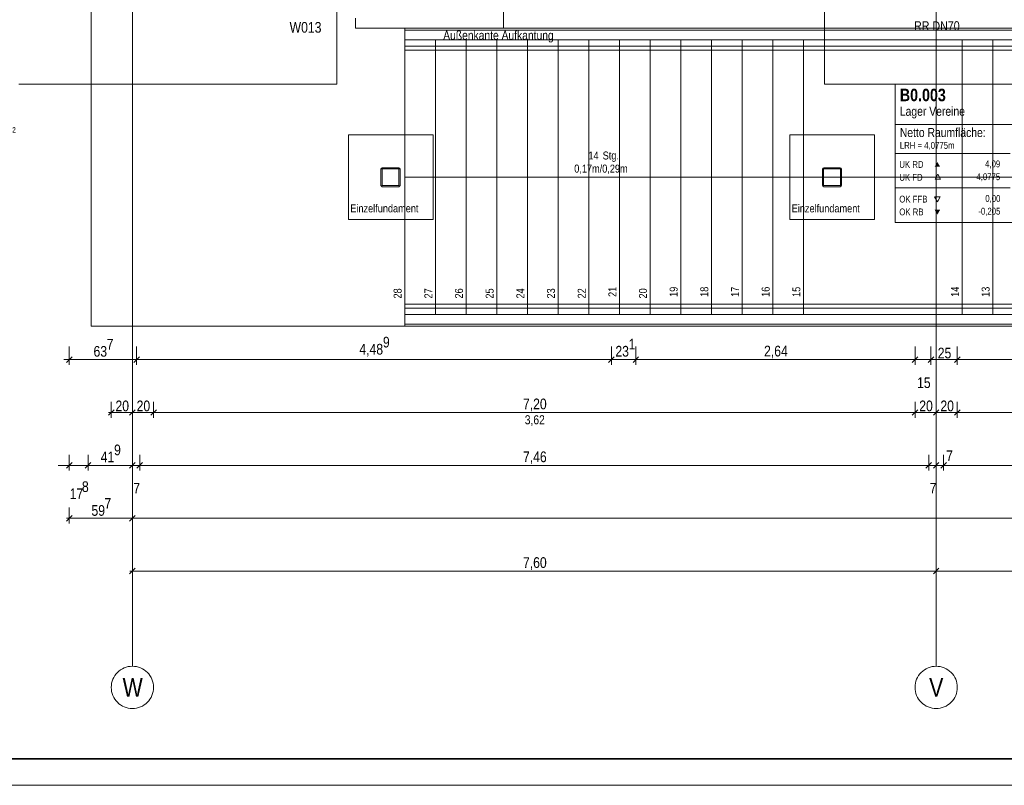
# Model space of a CAD drawing. Extents: x -500 to 300, y 62 to 1162.
# Tile 2 of 90: x -324 to -137, y 62 to 207. Entities that reach past the tile are written whole.
import ezdxf
from ezdxf.lldxf.tags import DXFTag

# ---------------------------------------------------------------- set-up
doc = ezdxf.new("R2010")
doc.units = 0
doc.layers.get('0').update_dxf_attribs({"lineweight": 13})
for name, color, linetype, lineweight, true_color in [('30 -33 Aussenwände- 7 Fassade_ Elemente', 7, 'Continuous', 9, 0x00aacc), ('30 -35 Decken- 2.2 Treppen Außen', 7, 'Continuous', 9, 0x009999), ('70 -72 Beschriftung- 1 Beschriftung allgemein', 7, 'Continuous', 9, 0xff6633), ('70 -72 Beschriftung- 2 Beschriftung Bauteile', 7, 'Continuous', 9, 0x9999ff), ('70 -75 Raumstempel- 1 Raumstempel', 7, 'Continuous', 25, 0xff6600), ('70 -75 Raumstempel-2 Verweislinie', 7, 'Continuous', 9, 0xff6600), ('70 -76 Bemaßung- 2 Allgemein', 9, 'Continuous', 5, 0x808080)]:
    doc.layers.add(name, color=color, linetype=linetype, lineweight=lineweight, true_color=true_color)
for name, color, linetype, lineweight in [('70 -71 Achsen- 1 Gebäudeachsen', 7, 'STRICHPUNKT2-A06G93K98I', 18), ('70 -75 Raumstempel- 3 Wandstempel', 7, 'Continuous', 50), ('iwb_Plankopf Rahmen', 7, 'Continuous', 35), ('Keine-1', 7, 'Continuous', 15)]:
    doc.layers.add(name, color=color, linetype=linetype, lineweight=lineweight)
doc.styles.get("Standard").update_dxf_attribs({"font": 'ARIALN.TTF'})
tags = doc.linetypes.add('fein_strichliert-A06G93KA8I', pattern=[4, 1, -2, 1]).pattern_tags.tags
tags[8:9] = [DXFTag(74, 4), DXFTag(75, 0), DXFTag(340, '0'), DXFTag(46, 0.0), DXFTag(50, 0.0), DXFTag(44, 0.0), DXFTag(45, 0.0)]
tags[6:7] = [DXFTag(74, 4), DXFTag(75, 0), DXFTag(340, '0'), DXFTag(46, 0.0), DXFTag(50, 0.0), DXFTag(44, 0.0), DXFTag(45, 0.0)]
tags[4:5] = [DXFTag(74, 4), DXFTag(75, 0), DXFTag(340, '0'), DXFTag(46, 0.0), DXFTag(50, 0.0), DXFTag(44, 0.0), DXFTag(45, 0.0)]
tags = doc.linetypes.add('STRICHPUNKT2-A06G93K98I', pattern=[12.7, 6.35, -3.175, 0, -3.175]).pattern_tags.tags
tags[10:11] = [DXFTag(74, 4), DXFTag(75, 0), DXFTag(340, '0'), DXFTag(46, 0.0), DXFTag(50, 0.0), DXFTag(44, 0.0), DXFTag(45, 0.0)]
tags[8:9] = [DXFTag(74, 4), DXFTag(75, 0), DXFTag(340, '0'), DXFTag(46, 0.0), DXFTag(50, 0.0), DXFTag(44, 0.0), DXFTag(45, 0.0)]
tags[6:7] = [DXFTag(74, 4), DXFTag(75, 0), DXFTag(340, '0'), DXFTag(46, 0.0), DXFTag(50, 0.0), DXFTag(44, 0.0), DXFTag(45, 0.0)]
tags[4:5] = [DXFTag(74, 4), DXFTag(75, 0), DXFTag(340, '0'), DXFTag(46, 0.0), DXFTag(50, 0.0), DXFTag(44, 0.0), DXFTag(45, 0.0)]

# ---------------------------------------------------------------- blocks, each defined once
blk = doc.blocks.new('Referenz-A06G93KB8I')
at = {"layer": '30 -33 Aussenwände- 7 Fassade_ Elemente', "color": 0, "linetype": 'fein_strichliert-A06G93KA8I', "lineweight": -2, "ltscale": 0.13}
for p, q in [((-310.1, 149.25), (-310.1, 211.65)), ((-260.1, 205.65), (-260.1, 207.51)), ((-250.66, 205.65), (-260.1, 205.65)), ((-250.1, 149.25), (-310.1, 149.25))]:
    blk.add_line(p, q, dxfattribs=at)
at = {"layer": '30 -35 Decken- 2.2 Treppen Außen', "color": 0, "linetype": 'fein_strichliert-A06G93KA8I', "lineweight": -2, "ltscale": 0.13}
for p, q in [((-250.8, 205.65), (-250.8, 203.45)), ((-95.9, 205.65), (-250.8, 205.65)), ((-250.8, 205.65), (-250.8, 149.25)), ((-250.8, 205.25), (-250.8, 203.45)), ((-95.99, 205.25), (-250.8, 205.25)), ((-250.8, 203.45), (-96.37, 203.45)), ((-245, 203.45), (-250.8, 203.45)), ((-239.2, 203.45), (-245, 203.45)), ((-245, 203.45), (-245, 151.45)), ((-233.4, 203.45), (-239.2, 203.45)), ((-239.2, 203.45), (-239.2, 151.45)), ((-233.4, 203.45), (-233.4, 151.45)), ((-227.6, 203.45), (-233.4, 203.45)), ((-221.8, 203.45), (-227.6, 203.45)), ((-227.6, 203.45), (-227.6, 151.45)), ((-216, 203.45), (-221.8, 203.45)), ((-221.8, 203.45), (-221.8, 151.45)), ((-210.2, 203.45), (-216, 203.45)), ((-216, 203.45), (-216, 151.45)), ((-204.4, 203.45), (-210.2, 203.45)), ((-210.2, 203.45), (-210.2, 151.45)), ((-204.4, 203.45), (-204.4, 151.45)), ((-198.6, 203.45), (-204.4, 203.45)), ((-192.8, 203.45), (-198.6, 203.45)), ((-198.6, 203.45), (-198.6, 151.45)), ((-187, 203.45), (-192.8, 203.45)), ((-192.8, 203.45), (-192.8, 151.45)), ((-181.2, 203.45), (-187, 203.45)), ((-187, 203.45), (-187, 151.45)), ((-181.2, 203.45), (-181.2, 151.45)), ((-175.4, 203.45), (-181.2, 203.45)), ((-175.4, 203.45), (-175.4, 151.45)), ((-145.4, 203.45), (-175.4, 203.45)), ((-139.6, 203.45), (-145.4, 203.45)), ((-145.4, 203.45), (-145.4, 151.45)), ((-133.8, 203.45), (-139.6, 203.45)), ((-139.6, 203.45), (-139.6, 151.45)), ((-250.8, 202.25), (-250.8, 201.45)), ((-96.63, 202.25), (-250.8, 202.25)), ((-250.8, 201.45), (-96.8, 201.45)), ((-101.9, 177.45), (-250.8, 177.45)), ((-250.8, 153.45), (-107, 153.45)), ((-250.8, 152.65), (-250.8, 153.45)), ((-107.17, 152.65), (-250.8, 152.65)), ((-245, 151.45), (-250.8, 151.45)), ((-250.8, 149.65), (-250.8, 151.45)), ((-250.8, 151.45), (-250.8, 149.25)), ((-250.8, 151.45), (-107.43, 151.45)), ((-239.2, 151.45), (-245, 151.45)), ((-233.4, 151.45), (-239.2, 151.45)), ((-227.6, 151.45), (-233.4, 151.45)), ((-221.8, 151.45), (-227.6, 151.45)), ((-216, 151.45), (-221.8, 151.45)), ((-210.2, 151.45), (-216, 151.45)), ((-204.4, 151.45), (-210.2, 151.45)), ((-198.6, 151.45), (-204.4, 151.45)), ((-192.8, 151.45), (-198.6, 151.45)), ((-187, 151.45), (-192.8, 151.45)), ((-181.2, 151.45), (-187, 151.45)), ((-175.4, 151.45), (-181.2, 151.45)), ((-145.4, 151.45), (-175.4, 151.45)), ((-139.6, 151.45), (-145.4, 151.45)), ((-133.8, 151.45), (-139.6, 151.45)), ((-107.81, 149.65), (-250.8, 149.65)), ((-250.8, 149.25), (-107.89, 149.25))]:
    blk.add_line(p, q, dxfattribs=at)
at = {"layer": '70 -71 Achsen- 1 Gebäudeachsen', "color": 0, "linetype": 'STRICHPUNKT2-A06G93K98I', "lineweight": -2, "ltscale": 0.13}
for p, q in [((-302.3, 1084.39), (-302.3, 84.95)), ((-150.3, 1084.39), (-150.3, 84.95))]:
    blk.add_line(p, q, dxfattribs=at)
at = {"layer": '70 -71 Achsen- 1 Gebäudeachsen', "color": 0, "linetype": 'Continuous', "lineweight": -2, "ltscale": 0.13}
for p, q in [((-305.13, 83.78), (-304.84, 84.05)), ((-304.84, 84.05), (-304.52, 84.28)), ((-304.52, 84.28), (-304.18, 84.48)), ((-304.18, 84.48), (-303.83, 84.65)), ((-303.83, 84.65), (-303.46, 84.78)), ((-303.46, 84.78), (-303.08, 84.88)), ((-303.08, 84.88), (-302.69, 84.93)), ((-302.69, 84.93), (-302.3, 84.95)), ((-302.3, 84.95), (-301.91, 84.93)), ((-301.91, 84.93), (-301.52, 84.88)), ((-301.52, 84.88), (-301.14, 84.78)), ((-301.14, 84.78), (-300.77, 84.65)), ((-300.77, 84.65), (-300.41, 84.48)), ((-300.41, 84.48), (-300.08, 84.28)), ((-300.08, 84.28), (-299.76, 84.05)), ((-299.76, 84.05), (-299.47, 83.78)), ((-153.13, 83.78), (-152.84, 84.05)), ((-152.84, 84.05), (-152.52, 84.28)), ((-152.52, 84.28), (-152.18, 84.48)), ((-152.18, 84.48), (-151.83, 84.65)), ((-151.83, 84.65), (-151.46, 84.78)), ((-151.46, 84.78), (-151.08, 84.88)), ((-151.08, 84.88), (-150.69, 84.93)), ((-150.69, 84.93), (-150.3, 84.95)), ((-150.3, 84.95), (-149.91, 84.93)), ((-149.91, 84.93), (-149.52, 84.88)), ((-149.52, 84.88), (-149.14, 84.78)), ((-149.14, 84.78), (-148.77, 84.65)), ((-148.77, 84.65), (-148.41, 84.48)), ((-148.41, 84.48), (-148.08, 84.28)), ((-148.08, 84.28), (-147.76, 84.05)), ((-147.76, 84.05), (-147.47, 83.78)), ((-306.22, 81.73), (-306.13, 82.11)), ((-306.13, 82.11), (-305.99, 82.48)), ((-305.99, 82.48), (-305.83, 82.84)), ((-305.83, 82.84), (-305.62, 83.18)), ((-305.62, 83.18), (-305.39, 83.49)), ((-305.39, 83.49), (-305.13, 83.78)), ((-299.47, 83.78), (-299.21, 83.49)), ((-299.21, 83.49), (-298.97, 83.18)), ((-298.97, 83.18), (-298.77, 82.84)), ((-298.77, 82.84), (-298.6, 82.48)), ((-298.6, 82.48), (-298.47, 82.11)), ((-298.47, 82.11), (-298.38, 81.73)), ((-154.22, 81.73), (-154.13, 82.11)), ((-154.13, 82.11), (-153.99, 82.48)), ((-153.99, 82.48), (-153.83, 82.84)), ((-153.83, 82.84), (-153.62, 83.18)), ((-153.62, 83.18), (-153.39, 83.49)), ((-153.39, 83.49), (-153.13, 83.78)), ((-147.47, 83.78), (-147.21, 83.49)), ((-147.21, 83.49), (-146.97, 83.18)), ((-146.97, 83.18), (-146.77, 82.84)), ((-146.77, 82.84), (-146.6, 82.48)), ((-146.6, 82.48), (-146.47, 82.11)), ((-146.47, 82.11), (-146.38, 81.73)), ((-306.3, 80.95), (-306.28, 81.35)), ((-306.28, 80.56), (-306.3, 80.95)), ((-306.28, 81.35), (-306.22, 81.73)), ((-306.22, 80.17), (-306.28, 80.56)), ((-306.13, 79.79), (-306.22, 80.17)), ((-298.38, 80.17), (-298.47, 79.79)), ((-298.38, 81.73), (-298.32, 81.35)), ((-298.32, 80.56), (-298.38, 80.17)), ((-298.32, 81.35), (-298.3, 80.95)), ((-298.3, 80.95), (-298.32, 80.56)), ((-154.3, 80.95), (-154.28, 81.35)), ((-154.28, 80.56), (-154.3, 80.95)), ((-154.28, 81.35), (-154.22, 81.73)), ((-154.22, 80.17), (-154.28, 80.56)), ((-154.13, 79.79), (-154.22, 80.17)), ((-146.38, 80.17), (-146.47, 79.79)), ((-146.38, 81.73), (-146.32, 81.35)), ((-146.32, 80.56), (-146.38, 80.17)), ((-146.32, 81.35), (-146.3, 80.95)), ((-146.3, 80.95), (-146.32, 80.56)), ((-305.99, 79.42), (-306.13, 79.79)), ((-305.83, 79.07), (-305.99, 79.42)), ((-305.62, 78.73), (-305.83, 79.07)), ((-305.39, 78.42), (-305.62, 78.73)), ((-305.13, 78.13), (-305.39, 78.42)), ((-299.21, 78.42), (-299.47, 78.13)), ((-298.97, 78.73), (-299.21, 78.42)), ((-298.77, 79.07), (-298.97, 78.73)), ((-298.6, 79.42), (-298.77, 79.07)), ((-298.47, 79.79), (-298.6, 79.42)), ((-153.99, 79.42), (-154.13, 79.79)), ((-153.83, 79.07), (-153.99, 79.42)), ((-153.62, 78.73), (-153.83, 79.07)), ((-153.39, 78.42), (-153.62, 78.73)), ((-153.13, 78.13), (-153.39, 78.42)), ((-147.21, 78.42), (-147.47, 78.13)), ((-146.97, 78.73), (-147.21, 78.42)), ((-146.77, 79.07), (-146.97, 78.73)), ((-146.6, 79.42), (-146.77, 79.07)), ((-146.47, 79.79), (-146.6, 79.42)), ((-304.84, 77.86), (-305.13, 78.13)), ((-304.52, 77.63), (-304.84, 77.86)), ((-304.18, 77.43), (-304.52, 77.63)), ((-303.83, 77.26), (-304.18, 77.43)), ((-303.46, 77.13), (-303.83, 77.26)), ((-303.08, 77.03), (-303.46, 77.13)), ((-302.69, 76.97), (-303.08, 77.03)), ((-302.3, 76.95), (-302.69, 76.97)), ((-301.91, 76.97), (-302.3, 76.95)), ((-301.52, 77.03), (-301.91, 76.97)), ((-301.14, 77.13), (-301.52, 77.03)), ((-300.77, 77.26), (-301.14, 77.13)), ((-300.41, 77.43), (-300.77, 77.26)), ((-300.08, 77.63), (-300.41, 77.43)), ((-299.76, 77.86), (-300.08, 77.63)), ((-299.47, 78.13), (-299.76, 77.86)), ((-152.84, 77.86), (-153.13, 78.13)), ((-152.52, 77.63), (-152.84, 77.86)), ((-152.18, 77.43), (-152.52, 77.63)), ((-151.83, 77.26), (-152.18, 77.43)), ((-151.46, 77.13), (-151.83, 77.26)), ((-151.08, 77.03), (-151.46, 77.13)), ((-150.69, 76.97), (-151.08, 77.03)), ((-150.3, 76.95), (-150.69, 76.97)), ((-149.91, 76.97), (-150.3, 76.95)), ((-149.52, 77.03), (-149.91, 76.97)), ((-149.14, 77.13), (-149.52, 77.03)), ((-148.77, 77.26), (-149.14, 77.13)), ((-148.41, 77.43), (-148.77, 77.26)), ((-148.08, 77.63), (-148.41, 77.43)), ((-147.76, 77.86), (-148.08, 77.63)), ((-147.47, 78.13), (-147.76, 77.86))]:
    blk.add_line(p, q, dxfattribs=at)
at = {"layer": '70 -72 Beschriftung- 2 Beschriftung Bauteile', "color": 0, "linetype": 'Continuous', "lineweight": -2, "ltscale": 0.13}
blk.add_line((-232.14, 212.86), (-232.14, 205.57), dxfattribs=at)
at = {"layer": '70 -75 Raumstempel- 1 Raumstempel', "color": 0, "lineweight": -2}
for p, q in [((-158.03, 195.03), (-158.03, 168.89)), ((-121.71, 195.03), (-158.03, 195.03)), ((-121.71, 187.44), (-158.03, 187.44)), ((-158.03, 181.96), (-136.31, 181.96)), ((-150, 178), (-150.52, 177.1)), ((-150.52, 177.1), (-149.47, 177.1)), ((-149.47, 177.1), (-150, 178)), ((-158.03, 175.43), (-136.31, 175.43)), ((-150.07, 172.82), (-150.59, 173.73)), ((-150.59, 173.73), (-149.55, 173.73)), ((-149.55, 173.73), (-150.07, 172.82)), ((-121.71, 168.89), (-158.03, 168.89))]:
    blk.add_line(p, q, dxfattribs=at)
for points in [[(-149.55, 179.42), (-150.07, 180.32), (-150.59, 179.42)], [(-149.55, 171.29), (-150.07, 170.38), (-150.59, 171.29)]]:
    blk.add_solid(points, dxfattribs=at)
at = {"layer": '70 -75 Raumstempel-2 Verweislinie', "color": 0, "linetype": 'Continuous', "lineweight": -2, "ltscale": 0.13}
for p, q in [((-263.61, 195.03), (-263.61, 257.21)), ((-171.39, 257.73), (-171.39, 195.03)), ((-323.78, 195.03), (-263.61, 195.03)), ((-171.39, 195.03), (-158.03, 195.03))]:
    blk.add_line(p, q, dxfattribs=at)
at = {"layer": '70 -76 Bemaßung- 2 Allgemein', "color": 0, "linetype": 'Continuous', "lineweight": -2, "ltscale": 0.13}
for p, q in [((-314.24, 145.45), (-314.24, 141.95)), ((-301.5, 145.45), (-301.5, 141.95)), ((-301.5, 145.45), (-301.5, 141.95)), ((-211.72, 145.45), (-211.72, 141.95)), ((-211.72, 145.45), (-211.72, 141.95)), ((-207.1, 145.45), (-207.1, 141.95)), ((-207.1, 145.45), (-207.1, 141.95)), ((-154.3, 145.45), (-154.3, 141.95)), ((-154.3, 145.45), (-154.3, 141.95)), ((-151.3, 145.45), (-151.3, 141.95)), ((-151.3, 145.45), (-151.3, 141.95)), ((-146.3, 145.45), (-146.3, 141.95)), ((-146.3, 145.45), (-146.3, 141.95)), ((-314.77, 142.42), (-313.71, 143.48)), ((-300.97, 143.48), (-302.03, 142.42)), ((-302.03, 142.42), (-300.97, 143.48)), ((-212.25, 142.42), (-211.19, 143.48)), ((-211.19, 143.48), (-212.25, 142.42)), ((-206.57, 143.48), (-207.63, 142.42)), ((-207.63, 142.42), (-206.57, 143.48)), ((-153.77, 143.48), (-154.83, 142.42)), ((-153.77, 143.48), (-154.83, 142.42)), ((-151.83, 142.42), (-150.77, 143.48)), ((-151.83, 142.42), (-150.77, 143.48)), ((-145.77, 143.48), (-146.83, 142.42)), ((-146.83, 142.42), (-145.77, 143.48)), ((-315.24, 142.95), (-313.18, 142.95)), ((-302.56, 142.95), (-313.18, 142.95)), ((-300.5, 142.95), (-302.56, 142.95)), ((-302.5, 142.95), (-300.44, 142.95)), ((-212.78, 142.95), (-300.44, 142.95)), ((-210.72, 142.95), (-212.78, 142.95)), ((-212.72, 142.95), (-210.66, 142.95)), ((-208.16, 142.95), (-210.66, 142.95)), ((-206.1, 142.95), (-208.16, 142.95)), ((-208.1, 142.95), (-206.04, 142.95)), ((-155.36, 142.95), (-206.04, 142.95)), ((-155.36, 142.95), (-156.42, 142.95)), ((-153.3, 142.95), (-155.36, 142.95)), ((-153.3, 142.95), (-155.36, 142.95)), ((-151.3, 142.95), (-154.3, 142.95)), ((-152.3, 142.95), (-150.24, 142.95)), ((-152.3, 142.95), (-150.24, 142.95)), ((-147.36, 142.95), (-150.24, 142.95)), ((-150.24, 142.95), (-149.18, 142.95)), ((-145.3, 142.95), (-147.36, 142.95)), ((-147.3, 142.95), (-145.24, 142.95)), ((-1.86, 142.95), (-145.24, 142.95)), ((-306.3, 134.95), (-306.3, 131.95)), ((-302.3, 134.95), (-302.3, 131.95)), ((-302.3, 134.95), (-302.3, 131.95)), ((-298.3, 134.95), (-298.3, 131.95)), ((-298.3, 134.95), (-298.3, 131.95)), ((-154.3, 134.95), (-154.3, 131.95)), ((-154.3, 134.95), (-154.3, 131.95)), ((-150.3, 134.95), (-150.3, 131.95)), ((-150.3, 134.95), (-150.3, 131.95)), ((-146.3, 134.95), (-146.3, 131.95)), ((-146.3, 134.95), (-146.3, 131.95)), ((-306.83, 132.42), (-305.77, 133.48)), ((-306.8, 132.95), (-305.24, 132.95)), ((-303.36, 132.95), (-305.24, 132.95)), ((-301.8, 132.95), (-303.36, 132.95)), ((-301.77, 133.48), (-302.83, 132.42)), ((-302.83, 132.42), (-301.77, 133.48)), ((-302.8, 132.95), (-301.24, 132.95)), ((-299.36, 132.95), (-301.24, 132.95)), ((-297.8, 132.95), (-299.36, 132.95)), ((-297.77, 133.48), (-298.83, 132.42)), ((-298.83, 132.42), (-297.77, 133.48)), ((-298.8, 132.95), (-297.24, 132.95)), ((-155.36, 132.95), (-297.24, 132.95)), ((-153.8, 132.95), (-155.36, 132.95)), ((-154.83, 132.42), (-153.77, 133.48)), ((-153.77, 133.48), (-154.83, 132.42)), ((-154.8, 132.95), (-153.24, 132.95)), ((-151.36, 132.95), (-153.24, 132.95)), ((-149.8, 132.95), (-151.36, 132.95)), ((-150.83, 132.42), (-149.77, 133.48)), ((-149.77, 133.48), (-150.83, 132.42)), ((-150.8, 132.95), (-149.24, 132.95)), ((-147.36, 132.95), (-149.24, 132.95)), ((-145.8, 132.95), (-147.36, 132.95)), ((-146.83, 132.42), (-145.77, 133.48)), ((-145.77, 133.48), (-146.83, 132.42)), ((-146.8, 132.95), (-145.24, 132.95)), ((-3.36, 132.95), (-145.24, 132.95)), ((-314.24, 124.95), (-314.24, 121.95)), ((-310.68, 124.95), (-310.68, 121.95)), ((-310.68, 124.95), (-310.68, 121.95)), ((-302.3, 124.95), (-302.3, 121.95)), ((-302.3, 124.95), (-302.3, 121.95)), ((-300.9, 124.95), (-300.9, 121.95)), ((-300.9, 124.95), (-300.9, 121.95)), ((-151.7, 124.95), (-151.7, 121.95)), ((-151.7, 124.95), (-151.7, 121.95)), ((-150.3, 124.95), (-150.3, 121.95)), ((-150.3, 124.95), (-150.3, 121.95)), ((-148.9, 124.95), (-148.9, 121.95)), ((-148.9, 124.95), (-148.9, 121.95)), ((-315.3, 122.95), (-316.36, 122.95)), ((-313.74, 122.95), (-315.3, 122.95)), ((-313.71, 123.48), (-314.77, 122.42)), ((-310.68, 122.95), (-314.24, 122.95)), ((-311.21, 122.42), (-310.15, 123.48)), ((-311.21, 122.42), (-310.15, 123.48)), ((-311.18, 122.95), (-309.62, 122.95)), ((-311.18, 122.95), (-309.62, 122.95)), ((-303.36, 122.95), (-309.62, 122.95)), ((-309.62, 122.95), (-308.56, 122.95)), ((-303.36, 122.95), (-304.42, 122.95)), ((-301.8, 122.95), (-303.36, 122.95)), ((-301.8, 122.95), (-303.36, 122.95)), ((-301.77, 123.48), (-302.83, 122.42)), ((-301.77, 123.48), (-302.83, 122.42)), ((-300.9, 122.95), (-302.3, 122.95)), ((-301.43, 122.42), (-300.37, 123.48)), ((-301.43, 122.42), (-300.37, 123.48)), ((-301.4, 122.95), (-299.84, 122.95)), ((-301.4, 122.95), (-299.84, 122.95)), ((-299.84, 122.95), (-298.78, 122.95)), ((-152.76, 122.95), (-299.84, 122.95)), ((-152.76, 122.95), (-153.82, 122.95)), ((-151.2, 122.95), (-152.76, 122.95)), ((-151.2, 122.95), (-152.76, 122.95)), ((-151.36, 122.95), (-152.42, 122.95)), ((-151.17, 123.48), (-152.23, 122.42)), ((-151.17, 123.48), (-152.23, 122.42)), ((-150.3, 122.95), (-151.7, 122.95)), ((-149.8, 122.95), (-151.36, 122.95)), ((-150.83, 122.42), (-149.77, 123.48)), ((-149.77, 123.48), (-150.83, 122.42)), ((-150.8, 122.95), (-149.24, 122.95)), ((-148.9, 122.95), (-150.3, 122.95)), ((-149.43, 122.42), (-148.37, 123.48)), ((-149.43, 122.42), (-148.37, 123.48)), ((-149.4, 122.95), (-147.84, 122.95)), ((-149.4, 122.95), (-147.84, 122.95)), ((-149.24, 122.95), (-148.18, 122.95)), ((-0.76, 122.95), (-147.84, 122.95)), ((-147.84, 122.95), (-146.78, 122.95)), ((-314.24, 114.95), (-314.24, 111.95)), ((-302.3, 114.95), (-302.3, 111.95)), ((-302.3, 114.95), (-302.3, 111.95)), ((-314.77, 112.42), (-313.71, 113.48)), ((-314.74, 112.95), (-313.18, 112.95)), ((-303.36, 112.95), (-313.18, 112.95)), ((-301.8, 112.95), (-303.36, 112.95)), ((-301.77, 113.48), (-302.83, 112.42)), ((-302.83, 112.42), (-301.77, 113.48)), ((-302.8, 112.95), (-301.24, 112.95)), ((76.5, 112.95), (-301.24, 112.95)), ((-302.3, 104.95), (-302.3, 101.95)), ((-150.3, 104.95), (-150.3, 101.95)), ((-150.3, 104.95), (-150.3, 101.95)), ((-302.83, 102.42), (-301.77, 103.48)), ((-302.8, 102.95), (-301.24, 102.95)), ((-151.36, 102.95), (-301.24, 102.95)), ((-149.8, 102.95), (-151.36, 102.95)), ((-149.77, 103.48), (-150.83, 102.42)), ((-150.83, 102.42), (-149.77, 103.48)), ((-150.8, 102.95), (-149.24, 102.95)), ((0.64, 102.95), (-149.24, 102.95))]:
    blk.add_line(p, q, dxfattribs=at)
at = {"layer": 'Keine-1', "color": 0, "linetype": 'fein_strichliert-A06G93KA8I', "lineweight": -2, "ltscale": 0.13}
for p, q in [((-261.45, 185.45), (-245.45, 185.45)), ((-261.45, 169.45), (-261.45, 185.45)), ((-245.45, 185.45), (-245.45, 169.45)), ((-177.98, 185.45), (-161.98, 185.45)), ((-177.98, 169.45), (-177.98, 185.45)), ((-161.98, 185.45), (-161.98, 169.45)), ((-245.45, 169.45), (-261.45, 169.45)), ((-161.98, 169.45), (-177.98, 169.45))]:
    blk.add_line(p, q, dxfattribs=at)
at = {"layer": 'Keine-1', "color": 0, "lineweight": -2}
for p, q in [((-255.29, 179), (-255.29, 175.9)), ((-255.09, 179), (-255.09, 175.9)), ((-251.94, 179.25), (-255.04, 179.25)), ((-251.94, 179.05), (-255.04, 179.05)), ((-251.89, 175.9), (-251.89, 179)), ((-251.69, 175.9), (-251.69, 179)), ((-171.8, 179), (-171.8, 175.9)), ((-171.6, 179), (-171.6, 175.9)), ((-168.45, 179.25), (-171.55, 179.25)), ((-168.45, 179.05), (-171.55, 179.05)), ((-168.4, 175.9), (-168.4, 179)), ((-168.2, 175.9), (-168.2, 179)), ((-255.04, 175.85), (-251.94, 175.85)), ((-255.04, 175.65), (-251.94, 175.65)), ((-171.55, 175.85), (-168.45, 175.85)), ((-171.55, 175.65), (-168.45, 175.65))]:
    blk.add_line(p, q, dxfattribs=at)
for centre, major_axis in [((-255.04, 179), (0, 0.25)), ((-255.04, 179), (0, 0.05)), ((-251.94, 179), (0.25, 0)), ((-251.94, 179), (0.05, 0)), ((-171.55, 179), (0, 0.25)), ((-171.55, 179), (0, 0.05)), ((-168.45, 179), (0.25, 0)), ((-168.45, 179), (0.05, 0)), ((-255.04, 175.9), (-0.25, 0)), ((-255.04, 175.9), (-0.05, 0)), ((-251.94, 175.9), (0, -0.25)), ((-251.94, 175.9), (0, -0.05)), ((-171.55, 175.9), (-0.25, 0)), ((-171.55, 175.9), (-0.05, 0)), ((-168.45, 175.9), (0, -0.25)), ((-168.45, 175.9), (0, -0.05))]:
    blk.add_ellipse(centre, major_axis=major_axis, ratio=1, start_param=0, end_param=1.570796, dxfattribs=at)
at = {"layer": '30 -35 Decken- 2.2 Treppen Außen', "color": 0, "linetype": 'ByBlock', "lineweight": -2, "ltscale": 0.13, "char_height": 1.5103, "attachment_point": 1}
for s, insert, rotation in [('{\\fArial Narrow;14}', (-216.05, 182.31), 0.001), ('{\\fArial Narrow;Stg.}', (-213.36, 182.31), 0.001), ('{\\fArial Narrow;0,17m/0,29m}', (-218.74, 179.83), 0.001), ('{\\fArial Narrow;28}', (-252.9, 154.5), 90.001), ('{\\fArial Narrow;27}', (-247.08, 154.51), 90.001), ('{\\fArial Narrow;26}', (-241.3, 154.51), 90.001), ('{\\fArial Narrow;25}', (-235.5, 154.49), 90.001), ('{\\fArial Narrow;24}', (-229.68, 154.51), 90.001), ('{\\fArial Narrow;23}', (-223.9, 154.51), 90.001), ('{\\fArial Narrow;22}', (-218.08, 154.52), 90.001), ('{\\fArial Narrow;21}', (-212.28, 154.8), 90.001), ('{\\fArial Narrow;20}', (-206.5, 154.51), 90.001), ('{\\fArial Narrow;19}', (-200.7, 154.81), 90.001), ('{\\fArial Narrow;18}', (-194.9, 154.81), 90.001), ('{\\fArial Narrow;17}', (-189.08, 154.81), 90.001), ('{\\fArial Narrow;16}', (-183.3, 154.81), 90.001), ('{\\fArial Narrow;15}', (-177.5, 154.8), 90.001), ('{\\fArial Narrow;14}', (-147.48, 154.82), 90.001), ('{\\fArial Narrow;13}', (-141.7, 154.81), 90.001)]:
    blk.add_mtext(s, dxfattribs=dict(at, insert=insert, rotation=rotation))
at = {"layer": '70 -71 Achsen- 1 Gebäudeachsen', "color": 0, "linetype": 'Continuous', "lineweight": -2, "ltscale": 0.13, "char_height": 3.5241, "attachment_point": 1}
for s, insert in [('{\\fArial Narrow;W}', (-304.15, 82.72)), ('{\\fArial Narrow;V}', (-151.63, 82.72))]:
    blk.add_mtext(s, dxfattribs=dict(at, insert=insert))
at = {"layer": '70 -72 Beschriftung- 1 Beschriftung allgemein', "color": 0, "linetype": 'Continuous', "lineweight": -2, "ltscale": 0.13, "insert": (-154.49, 206.94), "char_height": 1.7621, "attachment_point": 1}
blk.add_mtext('{\\fArial Narrow;RR DN70}', dxfattribs=at)
at = {"layer": '70 -72 Beschriftung- 2 Beschriftung Bauteile', "color": 0, "linetype": 'Continuous', "lineweight": -2, "ltscale": 0.13, "insert": (-243.52, 205.14), "char_height": 1.7, "attachment_point": 1}
blk.add_mtext('{\\fArial Narrow;Außenkante Aufkantung}', dxfattribs=at)
at = {"layer": '70 -75 Raumstempel- 1 Raumstempel', "color": 0, "linetype": 'Continuous', "lineweight": -2, "ltscale": 0.13, "attachment_point": 1, "rotation": 0}
for s, insert, char_height in [('{\\fArial Narrow|b1|i0;B0.003}', (-157.17, 194.18), 2.3536), ('{\\fArial Narrow;Lager Vereine}', (-157.17, 190.78), 1.7117), ('{\\fArial Narrow;26,28m²}', (-331.55, 186.91), 1.7117), ('{\\fArial Narrow;Netto Raumfläche:}', (-157.17, 186.76), 1.7117), ('{\\fArial Narrow;LRH = 4,0775m}', (-157.17, 184.11), 1.2838), ('{\\fArial Narrow;4,09}', (-141.05, 180.61), 1.2838), ('{\\fArial Narrow;UK RD}', (-157.27, 180.5), 1.2838), ('{\\fArial Narrow;UK FD}', (-157.27, 178.06), 1.2838), ('{\\fArial Narrow;4,0775}', (-142.69, 178.18), 1.2838), ('{\\fArial Narrow;OK FFB}', (-157.27, 173.94), 1.2838), ('{\\fArial Narrow;0,00}', (-141.01, 174.07), 1.2838), ('{\\fArial Narrow;OK RB}', (-157.27, 171.53), 1.2838), ('{\\fArial Narrow;-0,205}', (-142.33, 171.66), 1.2838)]:
    blk.add_mtext(s, dxfattribs=dict(at, insert=insert, char_height=char_height))
at = {"layer": '70 -75 Raumstempel- 3 Wandstempel', "color": 0, "linetype": 'Continuous', "lineweight": -2, "ltscale": 0.13, "insert": (-272.57, 206.8), "char_height": 2.0138, "attachment_point": 1}
blk.add_mtext('{\\fArial Narrow;W013}', dxfattribs=at)
at = {"layer": '70 -76 Bemaßung- 2 Allgemein', "color": 0, "linetype": 'Continuous', "lineweight": -2, "ltscale": 0.13, "attachment_point": 1}
for s, insert, char_height in [('{\\fArial Narrow;9}', (-254.92, 147.26), 2.0138), ('{\\fArial Narrow;63}', (-309.65, 145.52), 2.0138), ('{\\fArial Narrow;7}', (-307.16, 146.87), 2.0138), ('{\\fArial Narrow;4,48}', (-259.38, 145.92), 2.0138), ('{\\fArial Narrow;23}', (-210.96, 145.54), 2.0138), ('{\\fArial Narrow;1}', (-208.46, 146.88), 2.0138), ('{\\fArial Narrow;2,64}', (-182.85, 145.57), 2.0138), ('{\\fArial Narrow;25}', (-150, 145.2), 2.0138), ('{\\fArial Narrow;15}', (-153.91, 139.59), 2.0138), ('{\\fArial Narrow;20}', (-305.5, 135.2), 2.0138), ('{\\fArial Narrow;20}', (-301.5, 135.2), 2.0138), ('{\\fArial Narrow;7,20}', (-228.44, 135.57), 2.0138), ('{\\fArial Narrow;20}', (-153.5, 135.2), 2.0138), ('{\\fArial Narrow;20}', (-149.5, 135.2), 2.0138), ('{\\fArial Narrow;3,62}', (-228.1, 132.42), 1.7), ('{\\fArial Narrow;9}', (-305.76, 126.88), 2.0138), ('{\\fArial Narrow;41}', (-308.3, 125.54), 2.0138), ('{\\fArial Narrow;7,46}', (-228.44, 125.57), 2.0138), ('{\\fArial Narrow;7}', (-148.41, 125.78), 2.0138), ('{\\fArial Narrow;8}', (-311.84, 119.93), 2.0138), ('{\\fArial Narrow;7}', (-302.13, 119.64), 2.0138), ('{\\fArial Narrow;7}', (-151.53, 119.64), 2.0138), ('{\\fArial Narrow;17}', (-314.16, 118.59), 2.0138), ('{\\fArial Narrow;59}', (-310.04, 115.42), 2.0138), ('{\\fArial Narrow;7}', (-307.57, 116.77), 2.0138), ('{\\fArial Narrow;7,60}', (-228.44, 105.57), 2.0138)]:
    blk.add_mtext(s, dxfattribs=dict(at, insert=insert, char_height=char_height))
at = {"layer": 'Keine-1', "color": 0, "linetype": 'Continuous', "lineweight": -2, "ltscale": 0.13, "char_height": 1.5103, "attachment_point": 1}
for insert in [(-261.09, 172.31), (-177.62, 172.31)]:
    blk.add_mtext('{\\fArial Narrow;Einzelfundament}', dxfattribs=dict(at, insert=insert))

msp = doc.modelspace()

# ---------------------------------------------------------------- linework, layer by layer
at = {"layer": 'iwb_Plankopf Rahmen', "color": 8, "lineweight": 13, "ltscale": 0.13, "true_color": 0x808080}
msp.add_lwpolyline([(300.35, 62.43), (-499.65, 62.43), (-499.65, 1162.43), (300.35, 1162.43), (300.35, 62.43)], close=True, dxfattribs=at)
at = {"layer": 'iwb_Plankopf Rahmen', "ltscale": 0.35}
msp.add_lwpolyline([(-479.65, 67.43), (-479.65, 1157.43), (295.35, 1157.43), (295.35, 67.43), (-479.65, 67.43)], close=True, dxfattribs=at)

# ---------------------------------------------------------------- block references
at = {"color": 8, "lineweight": 13, "ltscale": 0.13, "true_color": 0x808080}
msp.add_blockref('Referenz-A06G93KB8I', (0, 0), dxfattribs=at)

doc.saveas('drawing.dxf')
